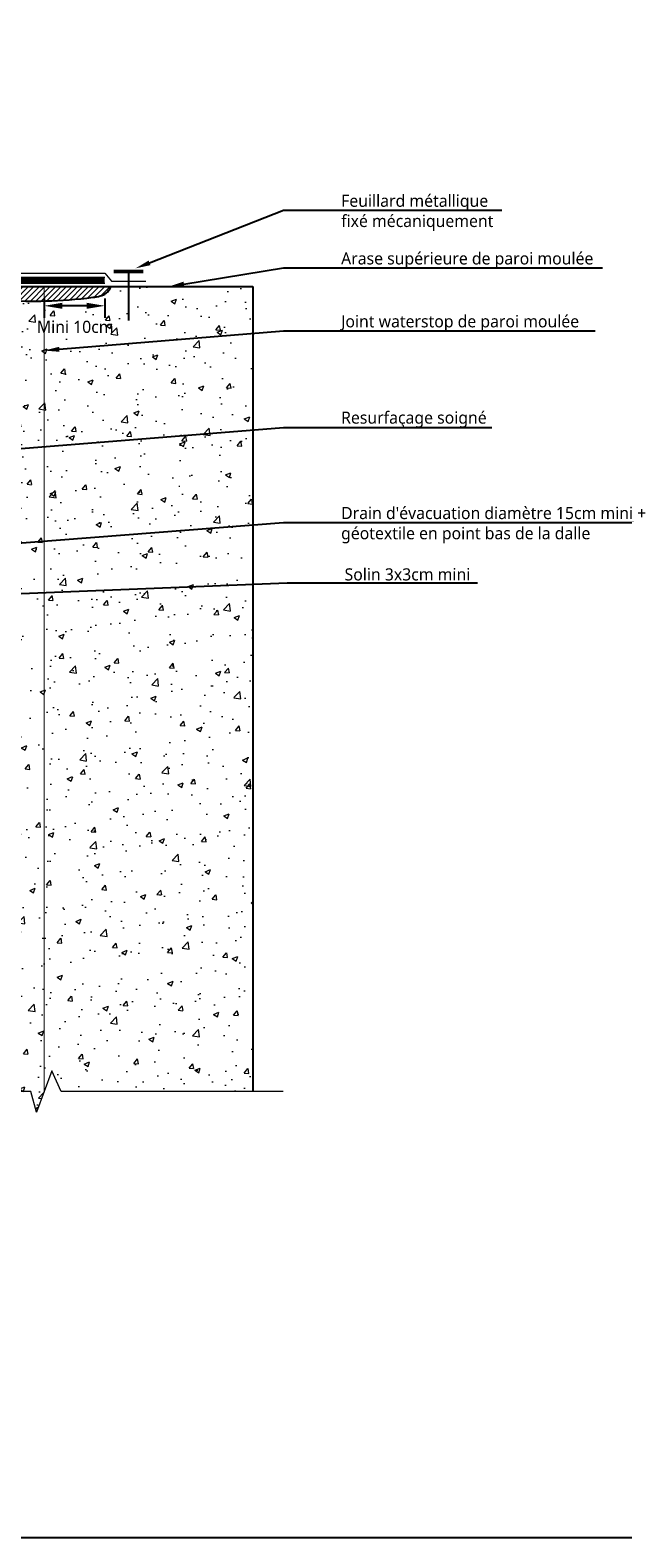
# Model space of a CAD drawing. Header units: millimetres. Extents: x -3314 to 21255525, y -15000 to 1735000.
# Tile 54 of 109: x 23405 to 23503, y 8586 to 8834. Entities that reach past the tile are written whole.
import ezdxf
from ezdxf import colors
from ezdxf.entities.mleader import LeaderData, LeaderLine
from ezdxf.math import Vec2, Vec3

# ---------------------------------------------------------------- set-up
doc = ezdxf.new("R2010")
doc.units = ezdxf.units.MM
doc.linetypes.add('CACHE', pattern=[0.375, 0.25, -0.125])
doc.linetypes.add('CONTINU', pattern=[0])
for name, color, linetype, lineweight in [('Dessin_AXE', 8, 'Continuous', 5), ('Dessin_HACHURES', 253, 'Continuous', 9), ("Matériel_Profilé d'arrêt d'eau paroi moulée", 3, 'CACHE', 0), ('SYSTEME_FPM_Enduit EIF', 6, 'Continuous', 9), ("SYSTEME_FPM_Feuille Bitume + enduit d'imperméabilisation", 4, 'Continuous', 9), ('SYSTEME_FPM_GEOTEXTILE de protection', 3, 'ISOLATION', 5)]:
    doc.layers.add(name, color=color, linetype=linetype, lineweight=lineweight)
for name, color, linetype in [('Dessin_CONTOURS BETON', 7, 'Continuous'), ('Dessin_COTATIONS', 7, 'Continuous'), ('Dessin_TEXTES', 7, 'CONTINU'), ('Matériel_Feuillard-Solin', 40, 'Continuous')]:
    doc.layers.add(name, color=color, linetype=linetype)
doc.styles.add('txt-moyen', font='segoeui.ttf')
doc.linetypes.add('ISOLATION', pattern='A,0.0001,-0.1,[134,ltypeshp.shx,S=0.1,R=0,X=-0.1,Y=0],-0.2,[134,ltypeshp.shx,S=0.1,R=180,X=0.1,Y=0],-0.1', length=0.4001)
doc.dimstyles.new('1000F2', dxfattribs={"dimscale": 10, "dimtxt": 0.25, "dimasz": 0.3, "dimexe": 0.2, "dimexo": 0, "dimgap": 0.1, "dimtad": 1, "dimzin": 0, "dimdsep": 46, "dimtxsty": 'txt-moyen', "dimcen": 0.1, "dimclrd": 256, "dimclre": 256, "dimclrt": 256, "dimazin": 0, "dimtfac": 1, "dimtmove": 2, "dimatfit": 3, "dimfxl": 1, "dimtolj": 1, "dimtzin": 0, "dimlwd": -1, "dimlwe": -1, "dimarcsym": 0})

# ---------------------------------------------------------------- blocks, each defined once
blk = doc.blocks.new('*D138')
at = {"layer": 'Defpoints', "color": 0, "transparency": 16777216}
for p in [(23407.31, 8791.93), (23417.31, 8791.93), (23407.31, 8788.75)]:
    blk.add_point(p, dxfattribs=at)
at = {"layer": 'Dessin_COTATIONS', "transparency": 16777216}
for p, q in [((23407.31, 8789.93), (23407.31, 8786.75)), ((23417.31, 8789.93), (23417.31, 8786.75)), ((23414.31, 8788.75), (23410.31, 8788.75))]:
    blk.add_line(p, q, dxfattribs=at)
for points in [[(23410.31, 8789.25), (23410.31, 8788.25), (23407.31, 8788.75)], [(23414.31, 8788.25), (23414.31, 8789.25), (23417.31, 8788.75)]]:
    blk.add_solid(points, dxfattribs=at)
at = {"layer": 'Dessin_COTATIONS', "transparency": 16777216, "insert": (23412.42, 8785.27), "char_height": 2, "attachment_point": 5, "rotation": 359.9999, "style": 'txt-moyen'}
blk.add_mtext('\\A1;Mini 10cm', dxfattribs=at)

msp = doc.modelspace()

# ---------------------------------------------------------------- hatches: boundary and pattern name
at = {"layer": 'Dessin_HACHURES'}
h = msp.add_hatch(dxfattribs=at)
h.set_pattern_fill('AR-CONC', color=256, scale=0.05)
h.set_pattern_definition([(50, (26635.73, 3777.267), (9.109233, -0.796954), [0.9525, -10.4775]), (355, (26635.73, 3777.267), (-1.762171, 9.552842), [0.762, -8.382029]), (100.45144, (26636.489, 3777.201), (7.347062, 8.755888), [0.8095, -8.904512]), (46.1842, (26635.73, 3779.807), (13.553952, -2.102116), [1.42875, -15.71625]), (96.63556, (26636.86, 3779.632), (11.870207, 12.371306), [1.21425, -13.35678]), (351.18415, (26635.73, 3779.807), (11.870207, 12.371306), [1.142998, -12.572987]), (21, (26637, 3779.172), (7.58072, -5.11326), [0.9525, -10.4775]), (326, (26637, 3779.172), (3.090101, 9.209398), [0.762, -8.382]), (71.45144, (26637.632, 3778.746), (10.670821, 4.096138), [0.8095, -8.904497]), (37.5, (26635.73, 3777.267), (0.1544302, 4.227752), [0, -8.2804, 0, -8.509, 0, -8.41375]), (7.5, (26635.73, 3777.267), (3.340983, 5.0090287), [0, -4.8514, 0, -8.0899, 0, -3.20675]), (327.5, (26632.898, 3777.267), (6.7795298, -0.2864372), [0, -3.175, 0, -9.906, 0, -13.1445]), (317.5, (26631.628, 3777.267), (7.406459, 1.2713246), [0, -4.1275, 0, -6.5786, 0, -9.3345])])
h.paths.add_polyline_path([(23441.7433, 8742.8217), (23407.3106, 8741.4443), (23407.3106, 8659.1397), (23408.5605, 8662.574), (23410.0942, 8659.1397), (23441.7433, 8659.1397)])
edge = h.paths.add_edge_path()
edge.add_line((23407.3106, 8741.4443), (23375.1698, 8740.1586))
edge.add_spline(control_points=[(23375.1698, 8740.1586), (23375.1684, 8739.4419), (23374.9583, 8737.9219), (23373.6186, 8736.9838), (23372.8778, 8736.4651)], knot_values=[0.00000913, 0.00000913, 0.00000913, 0.00000913, 2.06602143, 4.62141267, 4.62141267, 4.62141267, 4.62141267], degree=3, periodic=0)
edge.add_line((23372.8778, 8736.4651), (23372.8778, 8736.3937))
edge.add_line((23372.8778, 8736.3937), (23372.8778, 8659.1397))
edge.add_line((23372.8778, 8659.1397), (23405.0942, 8659.1397))
edge.add_line((23405.0942, 8659.1397), (23406.0605, 8655.7053))
edge.add_line((23406.0605, 8655.7053), (23407.3106, 8659.1397))
edge.add_line((23407.3106, 8659.1397), (23407.3106, 8741.4443))
h.paths.add_polyline_path([(23407.3106, 8749.9549), (23407.3106, 8741.4443), (23441.7433, 8742.8217), (23441.7433, 8752.5922)])
h.paths.add_polyline_path([(23407.3106, 8765.5104), (23407.3106, 8749.9549), (23441.7433, 8752.5922), (23441.7433, 8768.3083)])
edge = h.paths.add_edge_path()
edge.add_line((23441.7433, 8768.3083), (23441.7433, 8791.932))
edge.add_line((23441.7433, 8791.932), (23418.3388, 8791.932))
edge.add_spline(control_points=[(23418.3388, 8791.932), (23418.1217, 8791.5162), (23417.471, 8790.467), (23413.3683, 8789.8421), (23410.0571, 8789.6056), (23407.4068, 8789.5494), (23407.3106, 8789.5475)], knot_values=[84.74899884, 84.74899884, 84.74899884, 84.74899884, 86.09833626, 88.41026257, 96.18347735, 96.47625375, 96.47625375, 96.47625375, 96.47625375], degree=3, periodic=0)
edge.add_line((23407.3106, 8789.5475), (23407.3106, 8765.5104))
edge.add_line((23407.3106, 8765.5104), (23441.7433, 8768.3083))
edge = h.paths.add_edge_path()
edge.add_spline(control_points=[(23407.3106, 8789.5475), (23405.1998, 8789.5065), (23400.0777, 8789.5997), (23391.6141, 8790.3979), (23384.5095, 8789.462), (23378.9864, 8790.5885), (23376.8515, 8788.4558), (23374.1205, 8786.4372), (23374.3246, 8782.2764), (23374.7497, 8778.0479), (23374.5535, 8772.1344), (23374.9954, 8766.0872), (23374.5471, 8759.3086), (23375.1631, 8753.9516), (23374.8151, 8749.6399), (23374.7909, 8747.7983), (23374.7904, 8747.4642)], knot_values=[11.82182343, 11.82182343, 11.82182343, 11.82182343, 18.23939904, 27.06107631, 37.10723504, 40.31182202, 42.48056096, 45.71959829, 50.00583173, 53.7053006, 58.79882389, 67.58471863, 71.92083564, 79.11875719, 83.72567772, 84.74899884, 84.74899884, 84.74899884, 84.74899884], degree=3, periodic=0)
edge.add_line((23374.7904, 8747.4642), (23407.3106, 8749.9549))
edge.add_line((23407.3106, 8749.9549), (23407.3106, 8789.5475))
edge = h.paths.add_edge_path()
edge.add_spline(control_points=[(23374.7904, 8747.4642), (23374.7875, 8745.6185), (23374.9343, 8743.2907), (23375.1708, 8740.6955), (23375.1698, 8740.1586)], knot_values=[4.62141267, 4.62141267, 4.62141267, 4.62141267, 10.27407116, 11.82182343, 11.82182343, 11.82182343, 11.82182343], degree=3, periodic=0)
edge.add_line((23375.1698, 8740.1586), (23407.3106, 8741.4443))
edge.add_line((23407.3106, 8741.4443), (23407.3106, 8749.9549))
edge.add_line((23407.3106, 8749.9549), (23374.7904, 8747.4642))
h.paths.add_polyline_path([(23375.9122, 8691.1605), (23403.7498, 8691.1605), (23403.7498, 8696.3123), (23375.9122, 8696.3123)], flags=24)
h.paths.add_polyline_path([(23405.5392, 8783.1948), (23419.2705, 8783.1948), (23419.2705, 8787.3162), (23405.5393, 8787.3162)], flags=9)
h.paths.add_polyline_path([(23389.15, 8742.6465), (23403.0408, 8742.6465), (23403.0408, 8750.1108), (23389.15, 8750.1108)], flags=9)
h = msp.add_hatch(dxfattribs=at)
h.set_pattern_fill('ANSI31', color=256, scale=0.2)
h.set_pattern_definition([(45, (26635.73007, 3777.267), (-0.449012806, 0.449012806), [])])
edge = h.paths.add_edge_path()
edge.add_line((23372.8778, 8786.932), (23372.8778, 8747.3177))
edge.add_line((23372.8778, 8747.3177), (23374.7904, 8747.4642))
edge.add_spline(control_points=[(23374.7904, 8747.4642), (23374.7909, 8747.7983), (23374.8151, 8749.6399), (23375.1631, 8753.9516), (23374.5471, 8759.3086), (23374.9954, 8766.0872), (23374.5535, 8772.1344), (23374.7497, 8778.0479), (23374.3246, 8782.2764), (23374.1205, 8786.4372), (23376.8515, 8788.4558), (23378.9864, 8790.5885), (23384.5095, 8789.462), (23391.6141, 8790.3979), (23400.0777, 8789.5997), (23405.1998, 8789.5065), (23407.3106, 8789.5475)], knot_values=[11.82182343, 11.82182343, 11.82182343, 11.82182343, 12.84514455, 17.45206508, 24.64998663, 28.98610364, 37.77199838, 42.86552167, 46.56499054, 50.85122399, 54.09026131, 56.25900025, 59.46358724, 69.50974596, 78.33142323, 84.74899884, 84.74899884, 84.74899884, 84.74899884], degree=3, periodic=0)
edge.add_line((23407.3106, 8789.5475), (23407.3106, 8791.932))
edge.add_line((23407.3106, 8791.932), (23377.8778, 8791.932))
edge.add_line((23377.8778, 8791.932), (23372.8778, 8786.932))
edge = h.paths.add_edge_path()
edge.add_line((23407.3106, 8791.932), (23407.3106, 8789.5475))
edge.add_spline(control_points=[(23407.3106, 8789.5475), (23407.4068, 8789.5494), (23410.0571, 8789.6056), (23413.3683, 8789.8421), (23417.471, 8790.467), (23418.1217, 8791.5162), (23418.3388, 8791.932)], knot_values=[84.74899884, 84.74899884, 84.74899884, 84.74899884, 85.04177524, 92.81499002, 95.12691632, 96.47625375, 96.47625375, 96.47625375, 96.47625375], degree=3, periodic=0)
edge.add_line((23418.3388, 8791.932), (23407.3106, 8791.932))
edge = h.paths.add_edge_path()
edge.add_spline(control_points=[(23372.8778, 8736.4651), (23373.6186, 8736.9838), (23375.407, 8738.2361), (23374.9764, 8742.6227), (23374.7875, 8745.6185), (23374.7904, 8747.4642)], knot_values=[0.00000913, 0.00000913, 0.00000913, 0.00000913, 2.55540036, 6.16916494, 11.82182343, 11.82182343, 11.82182343, 11.82182343], degree=3, periodic=0)
edge.add_line((23374.7904, 8747.4642), (23372.8778, 8747.3177))
edge.add_line((23372.8778, 8747.3177), (23372.8778, 8736.4651))

# ---------------------------------------------------------------- linework, layer by layer
at = {"layer": 'Defpoints', "linetype": 'Continuous'}
msp.add_lwpolyline([(23244.2455, 8880.5058), (23644.2455, 8880.5058), (23644.2431, 8585.5058), (23244.2455, 8585.5058)], close=True, dxfattribs=at)
at = {"layer": 'Dessin_AXE', "flags": 128}
msp.add_lwpolyline([(23446.7433, 8659.1397), (23410.0942, 8659.1397), (23408.5605, 8662.574), (23406.0605, 8655.7053), (23405.0942, 8659.1397), (23367.8778, 8659.1397)], dxfattribs=at)
at = {"layer": 'Dessin_CONTOURS BETON'}
msp.add_line((23377.8778, 8791.932), (23441.7433, 8791.932), dxfattribs=at)
msp.add_lwpolyline([(23441.7433, 8791.932), (23441.7433, 8659.1397)], dxfattribs=at)
msp.add_open_spline([(23372.8778, 8736.4651), (23373.6186, 8736.9838), (23375.407, 8738.2361), (23374.9391, 8743.0024), (23374.6618, 8747.7399), (23375.1631, 8753.9516), (23374.5471, 8759.3086), (23374.9954, 8766.0872), (23374.5535, 8772.1344), (23374.7497, 8778.0479), (23374.3246, 8782.2764), (23374.1205, 8786.4372), (23376.8515, 8788.4558), (23378.9864, 8790.5885), (23384.5095, 8789.462), (23391.6141, 8790.3979), (23400.1757, 8789.5904), (23408.0095, 8789.4593), (23413.3683, 8789.8421), (23417.471, 8790.467), (23418.1217, 8791.5162), (23418.3388, 8791.932)], degree=3, knots=[0, 0, 0, 0, 2.55540036, 6.16916494, 12.84514455, 17.45206508, 24.64998663, 28.98610364, 37.77199838, 42.86552167, 46.56499054, 50.85122399, 54.09026131, 56.25900025, 59.46358724, 69.50974596, 78.33142323, 85.04177524, 92.81499002, 95.12691632, 96.47625375, 96.47625375, 96.47625375, 96.47625375], dxfattribs=at)
at = {"layer": 'Matériel_Feuillard-Solin', "linetype": 'CONTINU'}
msp.add_line((23421.2232, 8794.3932), (23421.2232, 8786.3351), dxfattribs=at)
at = {"layer": 'Matériel_Feuillard-Solin', "linetype": 'CONTINU', "const_width": 0.6}
msp.add_lwpolyline([(23423.6524, 8794.3932), (23418.7941, 8794.3932)], dxfattribs=at)
at = {"layer": "Matériel_Profilé d'arrêt d'eau paroi moulée", "lineweight": 13, "const_width": 0.2}
msp.add_lwpolyline([(23407.3106, 8791.932), (23407.3106, 8659.1397)], dxfattribs=at)
at = {"layer": 'SYSTEME_FPM_Enduit EIF', "ltscale": 0.1, "const_width": 0.2}
msp.add_lwpolyline([(23418.3388, 8791.932), (23377.8778, 8791.932), (23372.8778, 8786.932), (23372.8778, 8742.2169), (23367.3431, 8736.6125), (23276.7407, 8740.1943)], dxfattribs=at)
at = {"layer": "SYSTEME_FPM_Feuille Bitume + enduit d'imperméabilisation", "ltscale": 0.1, "const_width": 1}
msp.add_lwpolyline([(23417.3106, 8792.932), (23377.4636, 8792.932), (23371.8778, 8787.3462), (23371.8778, 8742.6274), (23367.5733, 8738.2687), (23358.4015, 8738.6302)], dxfattribs=at)
at = {"layer": "SYSTEME_FPM_Feuille Bitume + enduit d'imperméabilisation", "linetype": 'CONTINU', "ltscale": 10}
for points in [[(23417.3106, 8792.432), (23377.6707, 8792.432), (23372.3778, 8787.1391), (23372.3778, 8742.4221), (23367.774, 8737.7604), (23358.3818, 8738.1306)], [(23417.3106, 8793.432), (23377.2565, 8793.432), (23371.3778, 8787.5533), (23371.3778, 8742.8327), (23367.3725, 8738.777), (23358.4212, 8739.1299)]]:
    msp.add_lwpolyline(points, dxfattribs=at)
at = {"layer": 'SYSTEME_FPM_GEOTEXTILE de protection'}
msp.add_lwpolyline([(23276.7386, 8743.2489), (23342.1599, 8740.6976), (23343.3881, 8741.2882), (23356.8396, 8740.7636), (23357.8392, 8741.6409), (23367.7124, 8741.2559), (23369.8646, 8743.4351), (23369.9467, 8756.5004), (23370.6378, 8757.9883), (23370.6569, 8776.5978), (23370.657, 8787.8519), (23376.9579, 8794.1528), (23417.3106, 8794.1528), (23418.4238, 8792.7944), (23424.0911, 8792.7944)], dxfattribs=at)

# ---------------------------------------------------------------- dimensions: what is measured, and where the dimension line sits
at = {"layer": 'Dessin_COTATIONS'}
dim = msp.add_linear_dim(base=(23407.3106, 8788.7489), p1=(23417.3106, 8791.932), p2=(23407.3106, 8791.932), text='Mini 10cm', dimstyle='1000F2', override={"dimtxt": 0.2, "dimexo": 0.2, "dimtad": 0}, dxfattribs=at)
dim.commit()
dim.dimension.update_dxf_attribs({"geometry": '*D138', "text_midpoint": (23412.4185, 8785.2698), "dimtype": 160, "text_rotation": 359.9999})

# ---------------------------------------------------------------- leaders
at = {"layer": 'Dessin_TEXTES'}
ml = msp.add_multileader_mtext('Standard', dxfattribs=at)
ml.set_content('Feuillard métallique \\Pfixé mécaniquement', color=256, style='txt-moyen')
ml.set_leader_properties(linetype='ByLayer', lineweight=-1)
ml.build(insert=Vec2(0, 0))
ml.multileader.update_dxf_attribs({"text_left_attachment_type": 6, "text_right_attachment_type": 6, "dogleg_length": 7.5, "arrow_head_size": 2.5})
ctx = ml.context
ctx.base_point, ctx.char_height, ctx.arrow_head_size, ctx.plane_origin = Vec3(23454.2996, 8804.5266), 2, 2.5, Vec3(23425.6178, 8794.113)
ctx.left_attachment, ctx.right_attachment = 6, 6
notes = []
notes.append((ctx, [(0, (1, 1, 0), (23446.7996, 8804.5279), (1, 0), 7.5, [(0, [(23422.3632, 8794.9245)], 0, [])])]))
ctx.mtext.insert, ctx.mtext.flow_direction = Vec3(23456.2996, 8807.0819), 5
ml = msp.add_multileader_mtext('Standard', dxfattribs=at)
ml.set_content('Arase supérieure de paroi moulée', color=256, style='txt-moyen')
ml.set_leader_properties(linetype='ByLayer', lineweight=-1)
ml.build(insert=Vec2(0, 0))
ml.multileader.update_dxf_attribs({"text_left_attachment_type": 6, "text_right_attachment_type": 6, "dogleg_length": 7.5, "arrow_head_size": 2.5})
ctx = ml.context
ctx.base_point, ctx.char_height, ctx.arrow_head_size, ctx.plane_origin = Vec3(23454.2996, 8795.0169), 2, 2.5, Vec3(23425.6178, 8784.6032)
ctx.left_attachment, ctx.right_attachment = 6, 6
notes.append((ctx, [(0, (1, 1, 0), (23446.7996, 8795.0181), (1, 0), 7.5, [(0, [(23427.8979, 8791.932)], 0, [])])]))
ctx.mtext.insert, ctx.mtext.flow_direction = Vec3(23456.2996, 8797.5721), 5
ml = msp.add_multileader_mtext('Standard', dxfattribs=at)
ml.set_content('Joint waterstop de paroi moulée', color=256, style='txt-moyen')
ml.set_leader_properties(linetype='ByLayer', lineweight=-1)
ml.build(insert=Vec2(0, 0))
ml.multileader.update_dxf_attribs({"text_left_attachment_type": 6, "text_right_attachment_type": 6, "dogleg_length": 7.5, "arrow_head_size": 2.5})
ctx = ml.context
ctx.base_point, ctx.char_height, ctx.arrow_head_size, ctx.plane_origin = Vec3(23454.2996, 8784.6386), 2, 2.5, Vec3(23425.6178, 8774.225)
ctx.left_attachment, ctx.right_attachment = 6, 6
notes.append((ctx, [(0, (1, 1, 0), (23446.7996, 8784.6399), (1, 0), 7.5, [(0, [(23407.3106, 8781.3694)], 0, [])])]))
ctx.mtext.insert, ctx.mtext.flow_direction = Vec3(23456.2996, 8787.1939), 5
ml = msp.add_multileader_mtext('Standard', dxfattribs=at)
ml.set_content('Resurfaçage soigné', color=256, style='txt-moyen')
ml.set_leader_properties(linetype='ByLayer', lineweight=-1)
ml.build(insert=Vec2(0, 0))
ml.multileader.update_dxf_attribs({"text_left_attachment_type": 6, "text_right_attachment_type": 6, "dogleg_length": 7.5, "arrow_head_size": 2.5})
ctx = ml.context
ctx.base_point, ctx.char_height, ctx.arrow_head_size, ctx.plane_origin = Vec3(23454.2996, 8768.7191), 2, 2.5, Vec3(23425.6178, 8758.357)
ctx.left_attachment, ctx.right_attachment = 6, 6
notes.append((ctx, [(0, (1, 1, 0), (23446.7996, 8768.7011), (1, 0), 7.5, [(0, [(23374.3717, 8762.834)], 0, [])])]))
ctx.mtext.insert, ctx.mtext.width, ctx.mtext.defined_height, ctx.mtext.flow_direction = Vec3(23456.2996, 8771.3071), 31.944566, 5.9148, 5
ml = msp.add_multileader_mtext('Standard', dxfattribs=at)
ml.set_content("Drain d'évacuation diamètre 15cm mini +\\Pgéotextile en point bas de la dalle", color=256, style='txt-moyen')
ml.set_leader_properties(linetype='ByLayer', lineweight=-1)
ml.build(insert=Vec2(0, 0))
ml.multileader.update_dxf_attribs({"text_left_attachment_type": 6, "text_right_attachment_type": 6, "dogleg_length": 7.5, "arrow_head_size": 2.5})
ctx = ml.context
ctx.base_point, ctx.char_height, ctx.arrow_head_size, ctx.plane_origin = Vec3(23454.2996, 8752.9795), 2, 2.5, Vec3(23425.6178, 8742.5659)
ctx.left_attachment, ctx.right_attachment = 6, 6
notes.append((ctx, [(0, (1, 1, 0), (23446.7996, 8752.9815), (1, 0), 7.5, [(0, [(23369.2892, 8747.0428)], 0, [])])]))
ctx.mtext.insert, ctx.mtext.flow_direction = Vec3(23456.2996, 8755.5675), 5
ml = msp.add_multileader_mtext('Standard', dxfattribs=at)
ml.set_content('Solin 3x3cm mini', color=256, style='txt-moyen')
ml.set_leader_properties(linetype='ByLayer', lineweight=-1)
ml.build(insert=Vec2(0, 0))
ml.multileader.update_dxf_attribs({"text_left_attachment_type": 6, "text_right_attachment_type": 6, "dogleg_length": 7.5, "arrow_head_size": 2.5})
ctx = ml.context
ctx.base_point, ctx.char_height, ctx.arrow_head_size, ctx.plane_origin = Vec3(23454.8713, 8743.0468), 2, 2.5, Vec3(23426.1895, 8735.5654)
ctx.left_attachment, ctx.right_attachment = 6, 6
notes.append((ctx, [(0, (1, 1, 0), (23447.3713, 8743.0468), (1, 0), 7.5, [(0, [(23372.264, 8740.0424)], 0, [])])]))
ctx.mtext.insert, ctx.mtext.flow_direction = Vec3(23456.8713, 8745.4468), 5
for ctx, leaders in notes:
    for number, flags, end, landing, length, lines in leaders:
        leader = LeaderData()
        leader.index, (leader.has_last_leader_line, leader.has_dogleg_vector, leader.attachment_direction) = number, flags
        leader.last_leader_point, leader.dogleg_vector, leader.dogleg_length = Vec3(end), Vec3(landing), length
        for number, points, colour, breaks in lines:
            line = LeaderLine()
            line.index, line.vertices, line.color, line.breaks = number, Vec3.list(points), colors.encode_raw_color(colour), breaks
            leader.lines.append(line)
        ctx.leaders.append(leader)

doc.saveas('drawing.dxf')
